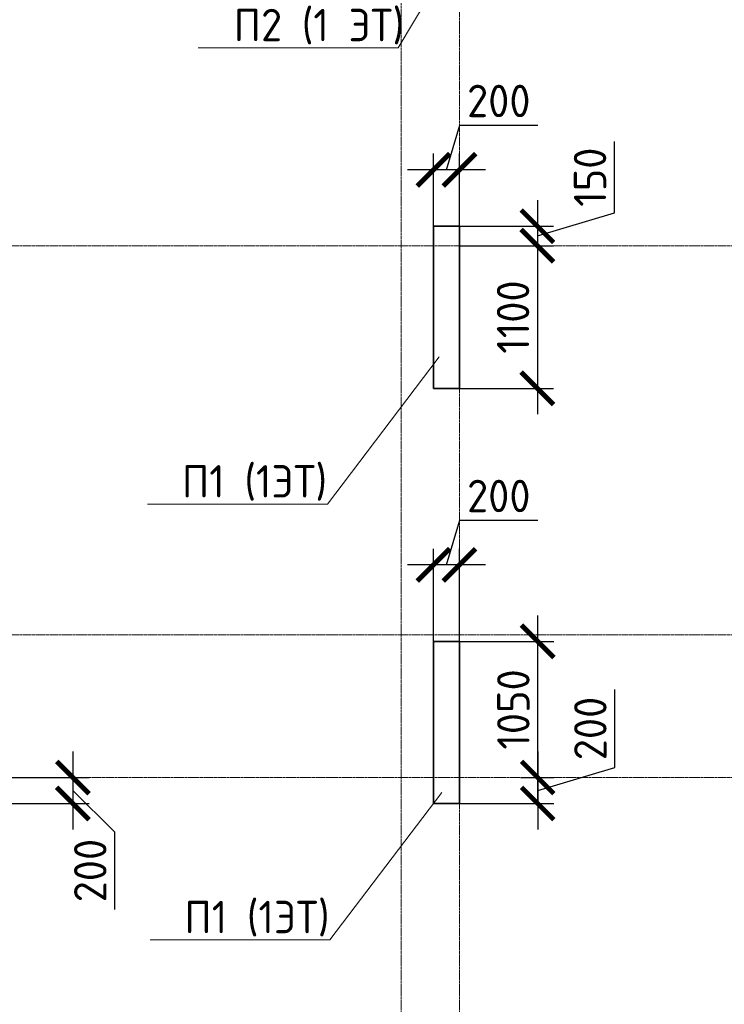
# Model space of a CAD drawing. Header units: millimetres. Extents: x 369815 to 1481759, y -423071 to -27917.
# Tile 136 of 256: x 447915 to 453348, y -114503 to -106913. Entities that reach past the tile are written whole.
import ezdxf
from ezdxf import colors
from ezdxf.entities.mleader import LeaderData, LeaderLine
from ezdxf.math import Vec2, Vec3

# ---------------------------------------------------------------- set-up
doc = ezdxf.new("R2010")
doc.units = ezdxf.units.MM
doc.linetypes.add('______5', pattern=[1100, 800, -100, 100, -100])
doc.linetypes.add('осевая', pattern=[50.8, 31.75, -6.35, 6.35, -6.35])
for name, color, linetype, lineweight in [('Выноски', 20, 'Continuous', 20), ('Оси', 40, '______5', 18), ('подоснова', 151, 'Continuous', 5), ('РАЗМЕРЫ', 1, 'Continuous', 9)]:
    doc.layers.add(name, color=color, linetype=linetype, lineweight=lineweight)
doc.layers.add('Колонна_ бетон', color=7, linetype='Continuous', lineweight=50, true_color=0xb4b496)
doc.styles.add('GOST-2.304_Type-B', font='GOST_Common.ttf')
doc.styles.add('ГОСТ', font='GOST_Common.ttf')
doc.dimstyles.new('СПДС', dxfattribs={"dimscale": 100, "dimtxt": 2.5, "dimasz": 2.5, "dimexe": 1.25, "dimexo": 0, "dimtad": 1, "dimdec": 0, "dimtxsty": 'GOST-2.304_Type-B', "dimblk": 'ARCHTICK', "dimcen": 2.5, "dimdle": 2, "dimadec": 0, "dimazin": 2, "dimtfac": 0.75, "dimtdec": 0, "dimtmove": 1, "dimatfit": 3, "dimfxl": 1, "dimtolj": 1, "dimarcsym": 1})

# ---------------------------------------------------------------- blocks, each defined once
blk = doc.blocks.new('оси2')
at = {"layer": 'Оси', "color": 16, "linetype": 'осевая', "lineweight": 0, "ltscale": 0.5, "transparency": 33554687}
for p, q in [((991945.5, 4955.2), (991945.5, -20287.7)), ((992395.5, 4955.2), (992395.5, -20293.6)), ((979200, -1392.9), (1032582.1, -1392.9)), ((979200, -4392.9), (1032582.1, -4392.9)), ((979200, -5492.9), (1032582.1, -5492.9))]:
    blk.add_line(p, q, dxfattribs=at)
blk = doc.blocks.new('_ArchTick')
at = {"color": 0, "linetype": 'ByBlock', "const_width": 0.15}
blk.add_lwpolyline([(-0.5, -0.5), (0.5, 0.5)], dxfattribs=at)
blk = doc.blocks.new('*D184')
at = {"layer": 'DEFPOINTS', "color": 0, "transparency": 16777216}
for p in [(451106, -108070.4), (451106, -108554.7), (451306, -108554.7)]:
    blk.add_point(p, dxfattribs=at)
at = {"layer": 'РАЗМЕРЫ', "color": 0, "lineweight": -2, "transparency": 16777216}
for p, q in [((451206, -108070.4), (451309.1, -107726.6)), ((451309.1, -107726.6), (451909.1, -107726.6)), ((451106, -108554.7), (451106, -107945.4)), ((451306, -108554.7), (451306, -107945.4)), ((451506, -108070.4), (450906, -108070.4))]:
    blk.add_line(p, q, dxfattribs=at)
at = {"layer": 'РАЗМЕРЫ', "color": 0, "lineweight": -2, "transparency": 16777216, "xscale": 250, "yscale": 250, "zscale": 250, "rotation": 180}
blk.add_blockref('_ArchTick', (451106, -108070.4), dxfattribs=at)
at = {"layer": 'РАЗМЕРЫ', "color": 0, "lineweight": -2, "transparency": 16777216, "xscale": 250, "yscale": 250, "zscale": 250}
blk.add_blockref('_ArchTick', (451306, -108070.4), dxfattribs=at)
at = {"layer": 'РАЗМЕРЫ', "color": 0, "transparency": 16777216, "insert": (451609.1, -107539.1), "char_height": 250, "attachment_point": 5, "style": 'GOST-2.304_Type-B'}
blk.add_mtext('\\A1;200', dxfattribs=at)
blk = doc.blocks.new('*D185')
at = {"layer": 'DEFPOINTS', "color": 0, "transparency": 16777216}
for p in [(451233.1, -108504.7, -200), (451306, -108654.7, -560), (451906.6, -108654.7)]:
    blk.add_point(p, dxfattribs=at)
at = {"layer": 'РАЗМЕРЫ', "color": 0, "lineweight": -2, "transparency": 16777216}
for p, q in [((452500.3, -108401.6), (452500.3, -107851.6)), ((451906.6, -108304.7), (451906.6, -108854.7)), ((451906.6, -108579.7), (452500.3, -108401.6)), ((451233.1, -108504.7), (452031.6, -108504.7)), ((451306, -108654.7), (452031.6, -108654.7))]:
    blk.add_line(p, q, dxfattribs=at)
at = {"layer": 'РАЗМЕРЫ', "color": 0, "lineweight": -2, "transparency": 16777216, "xscale": 250, "yscale": 250, "zscale": 250}
for p, rotation in [((451906.6, -108504.7), 90), ((451906.6, -108654.7), 270)]:
    blk.add_blockref('_ArchTick', p, dxfattribs=dict(at, rotation=rotation))
at = {"layer": 'РАЗМЕРЫ', "color": 0, "transparency": 16777216, "insert": (452312.8, -108126.6), "char_height": 250, "attachment_point": 5, "rotation": 90, "style": 'GOST-2.304_Type-B'}
blk.add_mtext('\\A1;150', dxfattribs=at)
blk = doc.blocks.new('*D186')
at = {"layer": 'DEFPOINTS', "color": 0, "transparency": 16777216}
for p in [(451534.1, -108654.7), (451206, -109754.7, -200), (451906.6, -109754.7)]:
    blk.add_point(p, dxfattribs=at)
at = {"layer": 'РАЗМЕРЫ', "color": 0, "lineweight": -2, "transparency": 16777216}
for p, q in [((451906.6, -108454.7), (451906.6, -109954.7)), ((451534.1, -108654.7), (452031.6, -108654.7)), ((451206, -109754.7), (452031.6, -109754.7))]:
    blk.add_line(p, q, dxfattribs=at)
at = {"layer": 'РАЗМЕРЫ', "color": 0, "lineweight": -2, "transparency": 16777216, "xscale": 250, "yscale": 250, "zscale": 250}
for p, rotation in [((451906.6, -108654.7), 90), ((451906.6, -109754.7), 270)]:
    blk.add_blockref('_ArchTick', p, dxfattribs=dict(at, rotation=rotation))
at = {"layer": 'РАЗМЕРЫ', "color": 0, "transparency": 16777216, "insert": (451719.1, -109204.7), "char_height": 250, "attachment_point": 5, "rotation": 90, "style": 'GOST-2.304_Type-B'}
blk.add_mtext('\\A1;1100', dxfattribs=at)
blk = doc.blocks.new('*D194')
at = {"layer": 'DEFPOINTS', "color": 0, "transparency": 16777216}
for p in [(447706, -112754.7), (447706, -112954.7), (448325.1, -112954.7)]:
    blk.add_point(p, dxfattribs=at)
at = {"layer": 'РАЗМЕРЫ', "color": 0, "lineweight": -2, "transparency": 16777216}
for p, q in [((448325.1, -112554.7), (448325.1, -113154.7)), ((447706, -112754.7), (448450.1, -112754.7)), ((448325.1, -112854.7), (448646.5, -113171.9)), ((447706, -112954.7), (448450.1, -112954.7)), ((448646.5, -113171.9), (448646.5, -113771.9))]:
    blk.add_line(p, q, dxfattribs=at)
at = {"layer": 'РАЗМЕРЫ', "color": 0, "lineweight": -2, "transparency": 16777216, "xscale": 250, "yscale": 250, "zscale": 250}
for p, rotation in [((448325.1, -112754.7), 90), ((448325.1, -112954.7), 270)]:
    blk.add_blockref('_ArchTick', p, dxfattribs=dict(at, rotation=rotation))
at = {"layer": 'РАЗМЕРЫ', "color": 0, "transparency": 16777216, "insert": (448459, -113471.9), "char_height": 250, "attachment_point": 5, "rotation": 90, "style": 'GOST-2.304_Type-B'}
blk.add_mtext('\\A1;200', dxfattribs=at)
blk = doc.blocks.new('*D196')
at = {"layer": 'DEFPOINTS', "color": 0, "transparency": 16777216}
for p in [(451777.7, -112754.7, -560), (451305.9, -112954.7, -360), (451909.1, -112954.7)]:
    blk.add_point(p, dxfattribs=at)
at = {"layer": 'РАЗМЕРЫ', "color": 0, "lineweight": -2, "transparency": 16777216}
for p, q in [((452502.8, -112676.6), (452502.8, -112076.6)), ((451909.1, -112554.7), (451909.1, -113154.7)), ((451909.1, -112854.7), (452502.8, -112676.6)), ((451777.7, -112754.7), (452034.1, -112754.7)), ((451305.9, -112954.7), (452034.1, -112954.7))]:
    blk.add_line(p, q, dxfattribs=at)
at = {"layer": 'РАЗМЕРЫ', "color": 0, "lineweight": -2, "transparency": 16777216, "xscale": 250, "yscale": 250, "zscale": 250}
for p, rotation in [((451909.1, -112754.7), 90), ((451909.1, -112954.7), 270)]:
    blk.add_blockref('_ArchTick', p, dxfattribs=dict(at, rotation=rotation))
at = {"layer": 'РАЗМЕРЫ', "color": 0, "transparency": 16777216, "insert": (452315.3, -112376.6), "char_height": 250, "attachment_point": 5, "rotation": 90, "style": 'GOST-2.304_Type-B'}
blk.add_mtext('\\A1;200', dxfattribs=at)
blk = doc.blocks.new('*D197')
at = {"layer": 'DEFPOINTS', "color": 0, "transparency": 16777216}
for p in [(451251.6, -111704.7, -200), (451909.1, -111704.7), (451777.7, -112754.7, -560)]:
    blk.add_point(p, dxfattribs=at)
at = {"layer": 'РАЗМЕРЫ', "color": 0, "lineweight": -2, "transparency": 16777216}
for p, q in [((451909.1, -112954.7), (451909.1, -111504.7)), ((451251.6, -111704.7), (452034.1, -111704.7)), ((451777.7, -112754.7), (452034.1, -112754.7))]:
    blk.add_line(p, q, dxfattribs=at)
at = {"layer": 'РАЗМЕРЫ', "color": 0, "lineweight": -2, "transparency": 16777216, "xscale": 250, "yscale": 250, "zscale": 250}
for p, rotation in [((451909.1, -111704.7), 90), ((451909.1, -112754.7), 270)]:
    blk.add_blockref('_ArchTick', p, dxfattribs=dict(at, rotation=rotation))
at = {"layer": 'РАЗМЕРЫ', "color": 0, "transparency": 16777216, "insert": (451721.6, -112229.7), "char_height": 250, "attachment_point": 5, "rotation": 90, "style": 'GOST-2.304_Type-B'}
blk.add_mtext('\\A1;1050', dxfattribs=at)
blk = doc.blocks.new('*D198')
at = {"layer": 'DEFPOINTS', "color": 0, "transparency": 16777216}
for p in [(451106, -111115.4), (451106, -111754.7, -360), (451305.9, -111754.7, -360)]:
    blk.add_point(p, dxfattribs=at)
at = {"layer": 'РАЗМЕРЫ', "color": 0, "lineweight": -2, "transparency": 16777216}
for p, q in [((451205.9, -111115.4), (451309.1, -110771.6)), ((451309.1, -110771.6), (451909.1, -110771.6)), ((451106, -111754.7), (451106, -110990.4)), ((451305.9, -111754.7), (451305.9, -110990.4)), ((451505.9, -111115.4), (450906, -111115.4))]:
    blk.add_line(p, q, dxfattribs=at)
at = {"layer": 'РАЗМЕРЫ', "color": 0, "lineweight": -2, "transparency": 16777216, "xscale": 250, "yscale": 250, "zscale": 250, "rotation": 180}
blk.add_blockref('_ArchTick', (451106, -111115.4), dxfattribs=at)
at = {"layer": 'РАЗМЕРЫ', "color": 0, "lineweight": -2, "transparency": 16777216, "xscale": 250, "yscale": 250, "zscale": 250}
blk.add_blockref('_ArchTick', (451305.9, -111115.4), dxfattribs=at)
at = {"layer": 'РАЗМЕРЫ', "color": 0, "transparency": 16777216, "insert": (451609.1, -110584.1), "char_height": 250, "attachment_point": 5, "style": 'GOST-2.304_Type-B'}
blk.add_mtext('\\A1;200', dxfattribs=at)
blk = doc.blocks.new('_None')

msp = doc.modelspace()

# ---------------------------------------------------------------- linework, layer by layer
at = {"layer": 'Колонна_ бетон', "color": 180, "linetype": 'Continuous', "lineweight": 35, "transparency": 33554687}
for p, q in [((451305.9, -108504.7, 360), (451105.9, -108504.7, 360)), ((451105.9, -108504.7, 360), (451105.9, -109754.7, 360)), ((451305.9, -109754.7, 360), (451305.9, -108504.7, 360)), ((451105.9, -109754.7, 360), (451305.9, -109754.7, 360)), ((451305.9, -111704.7, 360), (451105.9, -111704.7, 360)), ((451105.9, -112954.7, 360), (451105.9, -111704.7, 360)), ((451305.9, -112954.7, 360), (451305.9, -111704.7, 360)), ((451105.9, -112954.7, 360), (451305.9, -112954.7, 360))]:
    msp.add_line(p, q, dxfattribs=at)

# ---------------------------------------------------------------- block references
at = {"layer": 'РАЗМЕРЫ'}
msp.add_blockref('оси2', (-541089.5, -107261.8), dxfattribs=at)

# ---------------------------------------------------------------- texts
at = {"layer": 'Выноски'}
note = msp.add_mtext_static_columns([''] * 2, width=18679.731, gutter_width=20.2, height=0, dxfattribs=dict(at, insert=(393294.8, -99507.3), char_height=250, attachment_point=1, style='ГОСТ'))
for column, words in zip([note] + note.columns.linked_columns, ['\\pi1500;{\\H2x;Общие указания:}\\P1.^IРабочая документация разработана в соответствии с заданием на проектирование, требованиями {\\H3x; }действующих технических регламентов, стандартов, сводов правил и других документов, содержащих установленные {\\H1.16667x; }требования.{\\H1.77778x; }\\P2.^IРабочая документация выполнена в соответствии со следующими нормативными и техническими {\\H1.57407x; }документами:{\\H1.64198x; }\\P-^IСП 20.13330.2016 "Нагрузки и воздействия";{\\H1.61934x; }\\P-^IСП 63.13330.2018 "Бетонные и железобетонные конструкции. Основные положения";{\\H1.62689x; }\\P-^IСП 70.13330.2012 "Несущие и ограждающие конструкции".{\\H1.62437x; }\\P4.^IЗа относительную отметку 0,000 принята отметка чистого пола первого этажа, соответствующая {\\H1.62521x; }абсолютной отметке 648,00 в Балтийской системе высот.{\\H1.62493x; }\\P{\\fISOCPEUR|b0|i0|c204|p34;5.^IПеречень видов работ, для которых необходимо составлять акты освидетельствования скрытых \\H1.62502x; \\H0.61538x;работ:\\H1.62499x; \\H0.61539x;\\P-^Iсоответствие арматуры (длина, диаметры, распределение по площади элементов, количество и т.д.), \\H1.725x; \\H0.57971x;закладных деталей рабочим чертежам;\\H1.67917x; \\H0.59553x;\\P-^Iустройство и армирование монолитных стен;\\H1.60694x; \\H0.6223x;\\P-^Iосвидетельствование опалубки перед бетонированием;\\H1.63102x; \\H0.61311x;\\P-^Iотбор контрольных проб бетона;\\H1.62299x; \\H0.61615x;\\P-^Iсоответствие законченных железобетонных конструкций проекту с отображением качества работ;\\H1.62567x; \\H0.61513x;\\P-^Iустройство монолитных конструкций, выполняемых в зимнее время;\\H1.62478x; \\H0.61547x;\\P\\fISOCPEUR|b0|i0|c0|p34;6.^I\\fISOCPEUR|b0|i0|c204|p34;Запрещается выполнение последующих работ при отсутствии актов освидетельствования \\H1.62507x; \\H0.61536x;предшествующих скрытых работ во всех случаях.\\H1.62498x; \\H0.61539x;\\P\\fISOCPEUR|b0|i0|c0|p34;7.^I\\fISOCPEUR|b0|i0|c204|p34;Арматура класса А240 и А500С по ГОСТ 34028-2016, материал монолитных конструкций - бетон \\H1.62501x; \\H0.61538x;тяжелый класса В25 по ГОСТ 26633-2015.\\H1.625x; \\H0.61539x;\\P\\fISOCPEUR|b0|i0|c0|p34;8.^I\\fISOCPEUR|b0|i0|c204|p34;Работы по бетонированию монолитных конструкций вести в соответствии со СП 70.13330.2012 \\H1.625x; \\H0.61538x;"Несущие и ограждающие конструкции".\\H1.625x; \\H0.61538x;\\P\\fISOCPEUR|b0|i0|c0|p34;9.^I\\fISOCPEUR|b0|i0|c204|p34;Все строительно-монтажные работы необходимо выполнять в соответствии со СНиП 12-03-2001 \\H1.625x; \\H0.61538x;"Безопасность труда в строительстве. Часть 1. Общие требования.", Безопасность труда в строительстве. Часть \\H1.625x; \\H0.61538x;2. Строительное производство". Строительство здания должно производиться в соответствии с проектом \\H1.625x; \\H0.61538x;производства работ (ППР).\\H1.725x; \\H0.57971x;\\P\\fISOCPEUR|b0|i0|c0|p34;10.^I\\fISOCPEUR|b0|i0|c204|p34;При отсутствии ППР производство строительно-монтажных работ запрещается.\\H1.67917x; \\H0.59553x;\\P\\fISOCPEUR|b0|i0|c0|p34;11.^I\\fISOCPEUR|b0|i0|c204|p34;Бетон следует укладывать в бетонные конструкции горизонтальными слоями одинаковой толщины без \\H1.60694x; \\H0.6223x;разрывов, с последовательным направлением укладки в одну сторону во всех слоях.\\H1.63102x; \\H0.61311x;\\P\\fISOCPEUR|b0|i0|c0|p34;12.^I\\fISOCPEUR|b0|i0|c204|p34;В начальный период твердения бетон необходимо защищать от попадания атмосферных осадков или \\H1.62299x; \\H0.61615x;потерь влаги.\\H1.62567x; \\H0.61513x;\\P\\fISOCPEUR|b0|i0|c0|p34;13.^I\\fISOCPEUR|b0|i0|c204|p34;Уход за свежеуложенным бетоном начинать сразу после укладки бетонной смеси и осуществлять до \\H1.62478x; \\H0.61547x;достижения прочности бетона не менее 70% от проектной.\\H1.62507x; \\H0.61536x;\\P\\fISOCPEUR|b0|i0|c0|p34;14.^I\\fISOCPEUR|b0|i0|c204|p34;Проект рассчитан на производство работ в период положительных температур. В случае выполнения \\H1.62498x; \\H0.61539x;работ при отрицательных температурах необходимо выполнять требования СНиП часть 3 по производству работ \\H1.62501x; \\H0.61538x;и ППР.\\H1.625x; \\H0.61539x;\\P\\fISOCPEUR|b0|i0|c0|p34;15.^I\\fISOCPEUR|b0|i0|c204|p34;При минимальной температуре воздуха до минус 15°С допускается:\\H1.625x; \\H0.61538x;\\P-^Iвыдерживание бетона в конструкции методом термоса, при предварительном разогреве бетонной \\H1.625x; \\H0.61538x;смеси, \\H1.625x; \\H0.61538x;\\P-^Iфорсированный электроразогрев бетона в конструкции с повторным уплотнением.\\H1.625x; \\H0.61538x;\\PПри минимальной температуре воздуха до минус 25°С допускается:\\H1.625x; \\H0.61538x;\\P-^Iобогрев бетона в греющей опалубке с помощью низкотемпературных электронагревателей,\\H1.625x; \\H0.61538x;\\P-^Iэлектродный сквозной прогреб бетона,\\H1.625x; \\H0.61538x;\\P-^Iэлектрообогрев с помощью греющего провода.\\H1.625x; \\H0.61538x;\\P}16.^IЗаполнителем для бетона служит щебень твердых пород, наибольшая фракция щебня не должна превышать {\\H1.625x; }40мм.{\\H1.625x; }\\P17.^IВ процессе бетонирования обеспечить соблюдение защитных слоев и мест положения рабочей арматуры {\\H1.625x; }согласно проекту. Величина защитного слоя продольной рабочей арматуры у боковых граней стен монолитных {\\H1.625x; }участков должны быть не менее 20мм и не менее диаметра продольной рабочей арматуры конструкции, величина {\\H1.625x; }защитного слоя поперечной арматуры - не менее 10мм. {\\H1.625x; }\\P\\pi0;             18.Крестовые соединения стержней продольной и поперечной арматуры, соединение стержней продольной {\\H1.625x; }арматуры по длине выполнить вязкой отожженой проволокой диаметром 2,0-3,0мм.{\\H1.625x; }\\P\\pi1500;{\\H1.625x; }', '']):
    column.text = words

# ---------------------------------------------------------------- dimensions: what is measured, and where the dimension line sits
at = {"layer": 'РАЗМЕРЫ', "color": 146, "true_color": 0x006272}
for base, p1, p2, picture, middle in [((451106, -108070.4, 560), (451306, -108554.7, 560), (451106, -108554.7, 560), '*D184', (451371.6, -107539.1, 560)), ((451106, -111115.4, 560), (451305.9, -111754.7, 200), (451106, -111754.7, 200), '*D198', (451371.6, -110584.1, 560))]:
    dim = msp.add_linear_dim(base=base, p1=p1, p2=p2, dimstyle='СПДС', override={"dimtofl": 0}, dxfattribs=at)
    dim.commit()
    dim.dimension.update_dxf_attribs({"geometry": picture, "text_midpoint": middle})
for base, p1, p2, picture, middle in [((451906.6, -108654.7, 560), (451233.1, -108504.7, 360), (451306, -108654.7), '*D185', (452312.8, -108339.1, 560)), ((451906.6, -109754.7, 560), (451534.1, -108654.7, 560), (451206, -109754.7, 360), '*D186', (451719.1, -109204.7, 560)), ((451909.1, -111704.7, 560), (451777.7, -112754.7), (451251.6, -111704.7, 360), '*D197', (451721.6, -112229.7, 560)), ((451909.1, -112954.7, 560), (451777.7, -112754.7), (451305.9, -112954.7, 200), '*D196', (452315.3, -112614.1, 560))]:
    dim = msp.add_linear_dim(base=base, p1=p1, p2=p2, angle=90, dimstyle='СПДС', override={"dimtofl": 0}, dxfattribs=at)
    dim.commit()
    dim.dimension.update_dxf_attribs({"geometry": picture, "text_midpoint": middle})
dim = msp.add_linear_dim(base=(448325.1, -112954.7, 560), p1=(447706, -112754.7, 560), p2=(447706, -112954.7, 560), angle=90, dimstyle='СПДС', override={"dimtofl": 0}, dxfattribs=at)
dim.commit()
dim.dimension.update_dxf_attribs({"geometry": '*D194', "text_midpoint": (448646.5, -113234.4, 560), "dimtype": 160})

# ---------------------------------------------------------------- leaders
at = {"layer": 'подоснова', "color": 2, "ltscale": 0.3}
ml = msp.add_multileader_mtext('Standard', dxfattribs=at)
ml.set_content(' П2 (1 ЭТ)', color=2, style='GOST-2.304_Type-B')
ml.set_leader_properties(color=256, linetype='ByLayer', lineweight=15)
ml.set_arrow_properties(name='NONE')
ml.build(insert=Vec2(0, 0))
ml.multileader.update_dxf_attribs({"text_left_attachment_type": 6, "text_right_attachment_type": 6, "dogleg_length": 0.1, "arrow_head_size": 18})
ctx = ml.context
ctx.base_point, ctx.char_height, ctx.arrow_head_size, ctx.landing_gap_size, ctx.plane_origin = Vec3(449460.2, -107128.9, 180), 250, 18, 20, Vec3(440178.5, -102397.3, 180)
ctx.left_attachment, ctx.right_attachment, ctx.text_align_type = 6, 6, 1
notes = []
notes.append((ctx, [(1, (1, 1, 0), (450832.1, -107128.9, 180), (-1, 0), 0.1, [(0, [(451292.1, -106359.5, 180)], 0, [])])]))
ctx.mtext.insert, ctx.mtext.alignment, ctx.mtext.flow_direction = Vec3(450146.1, -106828.9, 180), 2, 5
at = {"layer": 'подоснова', "color": 4, "ltscale": 0.3}
ml = msp.add_multileader_mtext('Standard', dxfattribs=at)
ml.set_content('П1 (1ЭТ)', color=4, style='GOST-2.304_Type-B')
ml.set_leader_properties(color=256, linetype='ByLayer', lineweight=15)
ml.set_arrow_properties(name='NONE')
ml.build(insert=Vec2(0, 0))
ml.multileader.update_dxf_attribs({"text_left_attachment_type": 6, "text_right_attachment_type": 6, "dogleg_length": 0.1, "arrow_head_size": 18})
ctx = ml.context
ctx.base_point, ctx.char_height, ctx.arrow_head_size, ctx.landing_gap_size, ctx.plane_origin = Vec3(449162.6, -110646.1, 7617.4), 250, 18, 20, Vec3(441307.6, -109378.1, 7617.4)
ctx.left_attachment, ctx.right_attachment, ctx.text_align_type = 6, 6, 1
notes.append((ctx, [(1, (1, 1, 0), (450288.3, -110646.1, 7617.4), (-1, 0), 0.1, [(0, [(451150.5, -109510.3, 7617.4)], 0, [])])]))
ctx.mtext.insert, ctx.mtext.alignment, ctx.mtext.flow_direction = Vec3(449725.4, -110346.1, 7617.4), 2, 5
ml = msp.add_multileader_mtext('Standard', dxfattribs=at)
ml.set_content('П1 (1ЭТ)', color=4, style='GOST-2.304_Type-B')
ml.set_leader_properties(color=256, linetype='ByLayer', lineweight=15)
ml.set_arrow_properties(name='NONE')
ml.build(insert=Vec2(0, 0))
ml.multileader.update_dxf_attribs({"text_left_attachment_type": 6, "text_right_attachment_type": 6, "dogleg_length": 0.1, "arrow_head_size": 18})
ctx = ml.context
ctx.base_point, ctx.char_height, ctx.arrow_head_size, ctx.landing_gap_size, ctx.plane_origin = Vec3(449181.6, -114004.9, 7617.4), 250, 18, 20, Vec3(441326.7, -112737, 7617.4)
ctx.left_attachment, ctx.right_attachment, ctx.text_align_type = 6, 6, 1
notes.append((ctx, [(1, (1, 1, 0), (450307.3, -114004.9, 7617.4), (-1, 0), 0.1, [(0, [(451169.6, -112869.2, 7617.4)], 0, [])])]))
ctx.mtext.insert, ctx.mtext.alignment, ctx.mtext.flow_direction = Vec3(449744.4, -113704.9, 7617.4), 2, 5
for ctx, leaders in notes:
    for number, flags, end, landing, length, lines in leaders:
        leader = LeaderData()
        leader.index, (leader.has_last_leader_line, leader.has_dogleg_vector, leader.attachment_direction) = number, flags
        leader.last_leader_point, leader.dogleg_vector, leader.dogleg_length = Vec3(end), Vec3(landing), length
        for number, points, colour, breaks in lines:
            line = LeaderLine()
            line.index, line.vertices, line.color, line.breaks = number, Vec3.list(points), colors.encode_raw_color(colour), breaks
            leader.lines.append(line)
        ctx.leaders.append(leader)

doc.saveas('drawing.dxf')
